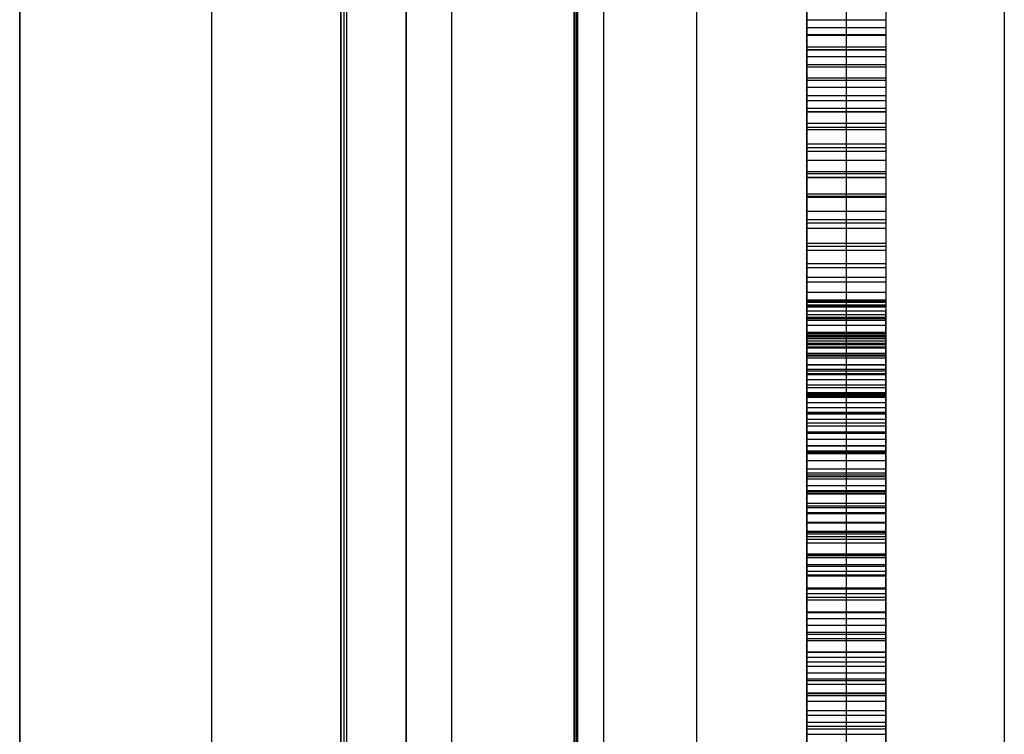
# Model space of a CAD drawing. Header units: millimetres. Extents: x -15 to 7, y 1 to 148.
# Tile 240 of 256: x 4.85 to 7.35, y 85.09 to 86.9. Entities that reach past the tile are written whole.
import ezdxf

# ---------------------------------------------------------------- set-up
doc = ezdxf.new("R2010")
doc.units = ezdxf.units.MM
doc.header["$MEASUREMENT"] = 0
doc.layers.add('Default', color=7, linetype='Continuous', true_color=0x000000)

msp = doc.modelspace()

# ---------------------------------------------------------------- linework, layer by layer
at = {"layer": 'Default', "color": 7, "true_color": 0xffffff}
for points in [[(4.8503, 61.9758), (4.8503, 108.7321)], [(4.8503, 97.6674), (4.8503, 61.9758)]]:
    msp.add_lwpolyline(points, dxfattribs=at)
at = {"layer": 'Default', "color": 254, "true_color": 0xcad1ee}
for points in [[(7.045, 107.8518), (7.045, 72.1028)], [(5.945, 72.1316), (5.945, 107.823)], [(6.5659, 8.202), (6.5659, 103.3447)], [(7.345, 103.3447), (7.345, 8.202)], [(6.2552, 10.8888), (6.2552, 101.0968)], [(6.2552, 101.0968), (6.2552, 73.1907)], [(6.2596, 101.0968), (6.2596, 10.8888)], [(6.2596, 101.0968), (6.2596, 73.1776)], [(6.2639, 10.8888), (6.2639, 101.0968)], [(6.2639, 101.0968), (6.2639, 73.1645)], [(6.3296, 101.0968), (6.3296, 10.8888)], [(6.3296, 101.0968), (6.3296, 10.8888)], [(6.3296, 101.0968), (6.3296, 10.8888)], [(5.6639, 100.3968), (5.6639, 11.5888)], [(5.6639, 73.1488), (5.6639, 100.3968)], [(5.6718, 100.3968), (5.6718, 11.5888)], [(5.6718, 100.3968), (5.6718, 73.1567)], [(5.6796, 11.5888), (5.6796, 100.3968)], [(5.6796, 73.1645), (5.6796, 100.3968)], [(5.8296, 100.3968), (5.8296, 11.5888)], [(5.8296, 11.5888), (5.8296, 100.3968)], [(5.8296, 100.3968), (5.8296, 11.5888)], [(5.8296, 100.3968), (5.8296, 11.5888)], [(6.845, 91.1051), (6.845, 77.6904)], [(6.945, 77.6904), (6.945, 91.1051)], [(7.045, 91.1051), (7.045, 77.6904)], [(5.3373, 75.6977), (5.3373, 89.2159)], [(5.8296, 89.2331), (5.8296, 75.6805)], [(6.845, 86.1631), (6.845, 88.0272)], [(6.845, 78.4858), (6.845, 87.8847)], [(6.845, 86.106), (6.845, 87.8847)], [(6.845, 78.4858), (6.845, 87.8847)], [(6.845, 86.9007), (7.045, 86.9007)], [(6.845, 86.9007), (7.045, 86.9007)], [(6.845, 86.8806), (7.045, 86.8806)], [(6.845, 86.8631), (7.045, 86.8631)], [(6.845, 86.8612), (7.045, 86.8612)], [(7.045, 86.8308), (6.845, 86.8308)], [(6.845, 86.8254), (7.045, 86.8254)], [(6.845, 86.8243), (7.045, 86.8243)], [(6.845, 86.8072), (7.045, 86.8072)], [(7.045, 86.7867), (6.845, 86.7867)], [(6.845, 86.7811), (7.045, 86.7811)], [(6.845, 86.7532), (7.045, 86.7532)], [(6.845, 86.7479), (7.045, 86.7479)], [(6.845, 86.7479), (7.045, 86.7479)], [(7.045, 86.7289), (6.845, 86.7289)], [(7.045, 86.708), (6.845, 86.708)], [(6.845, 86.6957), (7.045, 86.6957)], [(6.845, 86.6767), (7.045, 86.6767)], [(6.845, 86.6682), (7.045, 86.6682)], [(6.845, 86.6671), (7.045, 86.6671)], [(6.845, 86.6382), (7.045, 86.6382)], [(7.045, 86.6272), (6.845, 86.6272)], [(7.045, 86.6221), (6.845, 86.6221)], [(6.845, 86.5863), (7.045, 86.5863)], [(6.845, 86.5863), (7.045, 86.5863)], [(6.845, 86.577), (7.045, 86.577)], [(6.845, 86.5675), (7.045, 86.5675)], [(7.045, 86.5442), (6.845, 86.5442)], [(6.845, 86.5158), (7.045, 86.5158)], [(7.045, 86.5104), (6.845, 86.5104)], [(6.845, 86.5021), (7.045, 86.5021)], [(6.845, 86.5011), (7.045, 86.5011)], [(7.045, 86.459), (6.845, 86.459)], [(6.845, 86.4534), (7.045, 86.4534)], [(6.845, 86.4509), (7.045, 86.4509)], [(6.845, 86.4159), (7.045, 86.4159)], [(6.845, 86.4159), (7.045, 86.4159)], [(7.045, 86.3939), (6.845, 86.3939)], [(6.845, 86.386), (7.045, 86.386)], [(7.045, 86.3717), (6.845, 86.3717)], [(6.845, 86.3344), (7.045, 86.3344)], [(6.845, 86.3274), (7.045, 86.3274)], [(7.045, 86.3264), (6.845, 86.3264)], [(6.845, 86.3171), (7.045, 86.3171)], [(7.045, 86.2822), (6.845, 86.2822)], [(7.045, 86.2724), (6.845, 86.2724)], [(6.845, 86.2483), (7.045, 86.2483)], [(6.845, 86.2369), (7.045, 86.2369)], [(6.845, 86.2369), (7.045, 86.2369)], [(6.845, 86.2104), (7.045, 86.2104)], [(7.045, 86.1906), (6.845, 86.1906)], [(7.045, 86.1886), (6.845, 86.1886)], [(6.845, 86.1866), (7.045, 86.1866)], [(6.845, 86.1866), (7.045, 86.1866)], [(7.045, 86.1846), (6.845, 86.1846)], [(7.045, 86.1846), (6.845, 86.1846)], [(6.845, 86.1787), (7.045, 86.1787)], [(6.845, 86.1787), (7.045, 86.1787)], [(6.845, 86.1755), (7.045, 86.1755)], [(7.045, 86.1728), (6.845, 86.1728)], [(7.045, 86.1728), (6.845, 86.1728)], [(6.845, 86.1631), (7.045, 86.1631)], [(6.845, 86.1631), (7.045, 86.1631)], [(7.045, 86.1533), (6.845, 86.1533)], [(7.045, 86.1533), (6.845, 86.1533)], [(7.045, 86.146), (6.845, 86.146)], [(6.845, 86.1442), (7.045, 86.1442)], [(7.045, 86.1432), (6.845, 86.1432)], [(7.045, 80.2095), (7.045, 86.1632)], [(6.845, 86.1399), (7.045, 86.1399)], [(6.845, 86.1399), (7.045, 86.1399)], [(7.045, 86.1264), (6.845, 86.1264)], [(7.045, 86.1264), (6.845, 86.1264)], [(6.845, 86.1094), (7.045, 86.1094)], [(6.845, 86.1094), (7.045, 86.1094)], [(7.045, 86.1074), (6.845, 86.1074)], [(7.045, 86.1074), (6.845, 86.1074)], [(6.845, 86.1074), (7.045, 86.1074)], [(6.845, 86.1064), (7.045, 86.1064)], [(7.045, 86.1054), (6.845, 86.1054)], [(6.845, 86.1027), (7.045, 86.1027)], [(6.845, 86.1021), (7.045, 86.1021)], [(7.045, 86.0988), (6.845, 86.0988)], [(7.045, 86.0968), (6.845, 86.0968)], [(6.845, 86.0927), (7.045, 86.0927)], [(7.045, 86.0923), (6.845, 86.0923)], [(7.045, 86.0923), (6.845, 86.0923)], [(7.045, 84.0035), (7.045, 86.0947)], [(7.045, 86.0867), (6.845, 86.0867)], [(6.845, 86.0815), (7.045, 86.0815)], [(6.845, 86.0776), (7.045, 86.0776)], [(6.845, 86.0717), (7.045, 86.0717)], [(6.845, 86.0717), (7.045, 86.0717)], [(7.045, 86.0685), (6.845, 86.0685)], [(6.845, 86.0558), (7.045, 86.0558)], [(7.045, 86.0512), (6.845, 86.0512)], [(7.045, 86.0512), (6.845, 86.0512)], [(6.845, 86.0494), (7.045, 86.0494)], [(6.845, 86.0494), (7.045, 86.0494)], [(7.045, 86.0432), (6.845, 86.0432)], [(6.845, 86.0272), (7.045, 86.0272)], [(6.845, 86.0272), (7.045, 86.0272)], [(6.845, 86.0266), (7.045, 86.0266)], [(7.045, 86.0262), (6.845, 86.0262)], [(6.845, 86.0262), (7.045, 86.0262)], [(6.845, 86.0262), (7.045, 86.0262)], [(6.845, 86.0262), (7.045, 86.0262)], [(6.845, 86.0262), (7.045, 86.0262)], [(6.845, 86.0262), (7.045, 86.0262)], [(7.045, 77.6904), (7.045, 86.0262)], [(7.045, 86.0146), (6.845, 86.0146)], [(7.045, 86.0101), (6.845, 86.0101)], [(6.845, 86.0044), (7.045, 86.0044)], [(7.045, 86.0032), (6.845, 86.0032)], [(7.045, 86.0032), (6.845, 86.0032)], [(7.045, 86.001), (6.845, 86.001)], [(6.845, 85.9892), (7.045, 85.9892)], [(6.845, 85.9759), (7.045, 85.9759)], [(6.845, 85.9759), (7.045, 85.9759)], [(7.045, 85.9683), (6.845, 85.9683)], [(6.845, 85.9562), (7.045, 85.9562)], [(6.845, 85.9526), (7.045, 85.9526)], [(7.045, 85.9515), (6.845, 85.9515)], [(7.045, 85.9486), (6.845, 85.9486)], [(7.045, 85.9486), (6.845, 85.9486)], [(6.845, 85.9477), (7.045, 85.9477)], [(7.045, 85.944), (6.845, 85.944)], [(6.845, 85.9306), (7.045, 85.9306)], [(6.845, 85.9181), (7.045, 85.9181)], [(6.845, 85.9181), (7.045, 85.9181)], [(7.045, 85.9171), (6.845, 85.9171)], [(6.845, 85.9062), (7.045, 85.9062)], [(7.045, 85.9031), (6.845, 85.9031)], [(6.845, 85.9024), (7.045, 85.9024)], [(7.045, 85.8878), (6.845, 85.8878)], [(7.045, 85.8876), (6.845, 85.8876)], [(7.045, 85.8876), (6.845, 85.8876)], [(7.045, 85.8783), (6.845, 85.8783)], [(6.845, 85.8717), (7.045, 85.8717)], [(7.045, 85.8557), (6.845, 85.8557)], [(6.845, 85.854), (7.045, 85.854)], [(6.845, 85.854), (7.045, 85.854)], [(6.845, 85.8536), (7.045, 85.8536)], [(6.845, 85.8536), (7.045, 85.8536)], [(6.845, 85.8383), (7.045, 85.8383)], [(7.045, 85.8209), (6.845, 85.8209)], [(7.045, 85.8204), (6.845, 85.8204)], [(7.045, 85.8204), (6.845, 85.8204)], [(6.845, 85.8088), (7.045, 85.8088)], [(6.845, 85.8064), (7.045, 85.8064)], [(7.045, 85.8031), (6.845, 85.8031)], [(6.845, 85.802), (7.045, 85.802)], [(6.845, 85.7838), (7.045, 85.7838)], [(6.845, 85.7838), (7.045, 85.7838)], [(7.045, 85.7831), (6.845, 85.7831)], [(6.845, 85.7628), (7.045, 85.7628)], [(6.845, 85.7526), (7.045, 85.7526)], [(7.045, 85.7516), (6.845, 85.7516)], [(7.045, 85.7472), (6.845, 85.7472)], [(7.045, 85.7472), (6.845, 85.7472)], [(7.045, 85.7425), (6.845, 85.7425)], [(7.045, 85.7369), (6.845, 85.7369)], [(6.845, 85.7206), (7.045, 85.7206)], [(6.845, 85.7077), (7.045, 85.7077)], [(6.845, 85.7077), (7.045, 85.7077)], [(6.845, 85.7065), (7.045, 85.7065)], [(7.045, 85.7011), (6.845, 85.7011)], [(7.045, 85.6987), (6.845, 85.6987)], [(7.045, 85.6753), (6.845, 85.6753)], [(7.045, 85.6682), (6.845, 85.6682)], [(7.045, 85.6682), (6.845, 85.6682)], [(6.845, 85.665), (7.045, 85.665)], [(7.045, 85.6518), (6.845, 85.6518)], [(6.845, 85.6496), (7.045, 85.6496)], [(6.845, 85.6496), (7.045, 85.6496)], [(7.045, 85.6267), (6.845, 85.6267)], [(6.845, 85.6259), (7.045, 85.6259)], [(7.045, 85.6259), (6.845, 85.6259)], [(6.845, 85.6052), (7.045, 85.6052)], [(7.045, 85.6016), (6.845, 85.6016)], [(7.045, 85.5971), (6.845, 85.5971)], [(7.045, 85.5906), (6.845, 85.5906)], [(7.045, 85.5836), (6.845, 85.5836)], [(7.045, 85.5836), (6.845, 85.5836)], [(7.045, 85.5748), (6.845, 85.5748)], [(6.845, 85.548), (7.045, 85.548)], [(6.845, 85.5446), (7.045, 85.5446)], [(7.045, 85.5435), (6.845, 85.5435)], [(6.845, 85.5386), (7.045, 85.5386)], [(7.045, 85.5386), (6.845, 85.5386)], [(7.045, 85.5195), (6.845, 85.5195)], [(6.845, 85.5161), (7.045, 85.5161)], [(6.845, 85.5038), (7.045, 85.5038)], [(7.045, 85.4935), (6.845, 85.4935)], [(7.045, 85.4935), (6.845, 85.4935)], [(7.045, 85.491), (6.845, 85.491)], [(7.045, 85.491), (6.845, 85.491)], [(7.045, 85.4607), (6.845, 85.4607)], [(7.045, 85.458), (6.845, 85.458)], [(7.045, 85.4459), (6.845, 85.4459)], [(7.045, 85.4459), (6.845, 85.4459)], [(6.845, 85.4375), (7.045, 85.4375)], [(6.845, 85.4375), (7.045, 85.4375)], [(7.045, 85.4304), (6.845, 85.4304)], [(6.845, 85.4011), (7.045, 85.4011)], [(6.845, 85.3998), (7.045, 85.3998)], [(7.045, 85.3983), (6.845, 85.3983)], [(7.045, 85.3983), (6.845, 85.3983)], [(7.045, 85.3982), (6.845, 85.3982)], [(7.045, 85.383), (6.845, 85.383)], [(7.045, 85.3661), (6.845, 85.3661)], [(7.045, 85.3483), (6.845, 85.3483)], [(7.045, 85.3483), (6.845, 85.3483)], [(7.045, 85.3429), (6.845, 85.3429)], [(7.045, 85.332), (6.845, 85.332)], [(6.845, 85.3284), (7.045, 85.3284)], [(7.045, 85.3274), (6.845, 85.3274)], [(6.845, 85.2984), (7.045, 85.2984)], [(7.045, 85.2982), (6.845, 85.2982)], [(7.045, 85.2982), (6.845, 85.2982)], [(7.045, 85.298), (6.845, 85.298)], [(6.845, 85.286), (7.045, 85.286)], [(7.045, 85.2729), (6.845, 85.2729)], [(7.045, 85.262), (6.845, 85.262)], [(7.045, 85.2457), (6.845, 85.2457)], [(7.045, 85.2457), (6.845, 85.2457)], [(7.045, 85.2304), (6.845, 85.2304)], [(7.045, 85.226), (6.845, 85.226)], [(6.845, 85.2174), (7.045, 85.2174)], [(6.845, 85.2174), (7.045, 85.2174)], [(7.045, 85.1944), (6.845, 85.1944)], [(7.045, 85.1932), (6.845, 85.1932)], [(7.045, 85.1932), (6.845, 85.1932)], [(7.045, 85.188), (6.845, 85.188)], [(6.845, 85.1747), (7.045, 85.1747)], [(7.045, 85.1501), (6.845, 85.1501)], [(7.045, 85.1384), (6.845, 85.1384)], [(7.045, 85.1384), (6.845, 85.1384)], [(7.045, 85.1204), (6.845, 85.1204)], [(7.045, 85.1101), (6.845, 85.1101)], [(7.045, 85.1034), (6.845, 85.1034)], [(7.045, 85.1034), (6.845, 85.1034)], [(6.845, 85.0904), (7.045, 85.0904)]]:
    msp.add_lwpolyline(points, dxfattribs=at)
at = {"layer": 'Default', "color": 254, "true_color": 0xcad1ee, "extrusion": (1, -2.00948e-16, -7.95227e-16)}
msp.add_lwpolyline([(66.5328, -28.1469), (71.318, -28.8683), (76.0869, -29.7242), (80.8336, -30.7138), (85.5527, -31.8362), (90.2385, -33.0903), (94.8856, -34.4745), (99.4885, -35.9868), (104.042, -37.6253)], dxfattribs=at)
at = {"layer": 'Default', "color": 254, "true_color": 0xcad1ee, "extrusion": (1, -2.57601e-16, -2.0512e-15)}
msp.add_lwpolyline([(66.4919, -28.3937), (71.2722, -29.1142), (76.0362, -29.969), (80.7781, -30.9575), (85.4924, -32.0789), (90.1734, -33.3317), (94.8156, -34.7145), (99.4138, -36.2255), (103.9626, -37.8625)], dxfattribs=at)
at = {"layer": 'Default', "color": 254, "true_color": 0xcad1ee, "extrusion": (1, -4.77144e-17, -1.06334e-18)}
msp.add_lwpolyline([(103.8985, -38.054), (99.2286, -36.3752), (94.5436, -34.841), (89.8499, -33.4502), (85.1537, -32.2017), (80.4607, -31.0937), (75.7769, -30.1244), (71.1078, -29.2916), (66.4588, -28.5928)], dxfattribs=at)
at = {"layer": 'Default', "color": 254, "true_color": 0xcad1ee, "extrusion": (1, 2.56015e-15, 9.0974e-15)}
msp.add_lwpolyline([(103.8345, -38.2455), (99.2933, -36.6109), (94.7028, -35.1021), (90.0682, -33.7214), (85.3949, -32.4705), (80.6885, -31.351), (75.9543, -30.3642), (71.1982, -29.511), (66.4256, -28.7919)], dxfattribs=at)
at = {"layer": 'Default', "color": 254, "true_color": 0xcad1ee, "extrusion": (1, 3.9437e-16, 1.49333e-15)}
msp.add_lwpolyline([(94.2588, -34.2795), (90.7835, -33.2454), (87.3062, -32.2891), (83.8294, -31.4101), (80.3554, -30.6078), (76.8865, -29.8812), (73.425, -29.2295), (69.973, -28.6518), (66.5328, -28.1469)], dxfattribs=at)
at = {"layer": 'Default', "color": 254, "true_color": 0xcad1ee, "extrusion": (1, 0, 0)}
for points in [[(87.8847, -82.1869), (78.4858, -80.9974)], [(78.4858, -78.2222), (87.8847, -79.4117)], [(78.4858, -68.6995), (87.8847, -69.889)], [(86.0262, -60.8124), (87.8847, -61.0479)], [(87.8847, -68.9565), (86.0262, -68.721)], [(78.4858, -80.9974), (87.8847, -82.1869)], [(87.8847, -79.4117), (78.4858, -78.2222)], [(87.8847, -69.889), (78.4858, -68.6995)], [(87.8847, -61.0479), (86.0262, -60.8124)], [(86.0262, -68.721), (87.8847, -68.9565)], [(87.8847, -82.1869), (78.4858, -80.9974)], [(78.4858, -78.2222), (87.8847, -79.4117)], [(78.4858, -68.6995), (87.8847, -69.889)], [(86.0262, -60.8124), (87.8847, -61.0479)], [(87.8847, -68.9565), (86.0262, -68.721)], [(86.9007, -84.4482), (87.0446, -84.6459)], [(86.9007, -84.4482), (87.0446, -84.6459)], [(86.9752, -77.511), (86.8806, -77.5865)], [(86.9738, -91.8266), (86.9007, -91.9058)], [(86.8806, -77.5865), (86.9752, -77.511)], [(86.9752, -77.511), (86.8806, -77.5865)], [(86.9738, -91.8266), (86.9007, -91.9058)], [(86.8612, -56.6147), (86.9623, -56.779)], [(86.8612, -56.6147), (86.9623, -56.779)], [(86.8612, -56.6147), (86.9623, -56.779)], [(86.7479, -84.2594), (86.9007, -84.4482)], [(86.9007, -91.9058), (86.8254, -91.9822)], [(86.7479, -84.2594), (86.9007, -84.4482)], [(86.9007, -91.9058), (86.8254, -91.9822)], [(86.7479, -84.2594), (86.9007, -84.4482)], [(86.9007, -91.9058), (86.8254, -91.9822)], [(86.8806, -77.5865), (86.7811, -77.6548)], [(86.7811, -77.6548), (86.8806, -77.5865)], [(86.8806, -77.5865), (86.7811, -77.6548)], [(86.7532, -56.4495), (86.8612, -56.6147)], [(86.7532, -56.4495), (86.8612, -56.6147)], [(86.7532, -56.4495), (86.8612, -56.6147)], [(86.8254, -91.9822), (86.7479, -92.0558)], [(86.7479, -92.0558), (86.8254, -91.9822)], [(86.8254, -91.9822), (86.7479, -92.0558)], [(86.7811, -77.6548), (86.6767, -77.7158)], [(86.6767, -77.7158), (86.7811, -77.6548)], [(86.7811, -77.6548), (86.6767, -77.7158)], [(86.6382, -56.2835), (86.7532, -56.4495)], [(86.5863, -84.0796), (86.7479, -84.2594)], [(86.7479, -92.0558), (86.6682, -92.1266)], [(86.6382, -56.2835), (86.7532, -56.4495)], [(86.5863, -84.0796), (86.7479, -84.2594)], [(86.6682, -92.1266), (86.7479, -92.0558)], [(86.6382, -56.2835), (86.7532, -56.4495)], [(86.5863, -84.0796), (86.7479, -84.2594)], [(86.7479, -92.0558), (86.6682, -92.1266)], [(86.6767, -77.7158), (86.5675, -77.7692)], [(86.6682, -92.1266), (86.5863, -92.1946)], [(86.5675, -77.7692), (86.6767, -77.7158)], [(86.5863, -92.1946), (86.6682, -92.1266)], [(86.6767, -77.7158), (86.5675, -77.7692)], [(86.6682, -92.1266), (86.5863, -92.1946)], [(86.5158, -56.1171), (86.6382, -56.2835)], [(86.5158, -56.1171), (86.6382, -56.2835)], [(86.5158, -56.1171), (86.6382, -56.2835)], [(86.4159, -83.9087), (86.5863, -84.0796)], [(86.5863, -92.1946), (86.5021, -92.2598)], [(86.5675, -77.7692), (86.4534, -77.815)], [(86.4159, -83.9087), (86.5863, -84.0796)], [(86.5021, -92.2598), (86.5863, -92.1946)], [(86.4534, -77.815), (86.5675, -77.7692)], [(86.4159, -83.9087), (86.5863, -84.0796)], [(86.5863, -92.1946), (86.5021, -92.2598)], [(86.5675, -77.7692), (86.4534, -77.815)], [(86.386, -55.9503), (86.5158, -56.1171)], [(86.386, -55.9503), (86.5158, -56.1171)], [(86.386, -55.9503), (86.5158, -56.1171)], [(86.5021, -92.2598), (86.4159, -92.3223)], [(86.4159, -92.3223), (86.5021, -92.2598)], [(86.5021, -92.2598), (86.4159, -92.3223)], [(86.4534, -77.815), (86.3344, -77.8527)], [(86.3344, -77.8527), (86.4534, -77.815)], [(86.4534, -77.815), (86.3344, -77.8527)], [(86.2369, -83.7469), (86.4159, -83.9087)], [(86.4159, -92.3223), (86.3274, -92.3819)], [(86.4159, -83.9087), (86.2369, -83.7469)], [(86.3274, -92.3819), (86.4159, -92.3223)], [(86.2369, -83.7469), (86.4159, -83.9087)], [(86.4159, -92.3223), (86.3274, -92.3819)], [(86.2483, -55.7836), (86.386, -55.9503)], [(86.2483, -55.7836), (86.386, -55.9503)], [(86.2483, -55.7836), (86.386, -55.9503)], [(86.3344, -77.8527), (86.2104, -77.8823)], [(86.3274, -92.3819), (86.2369, -92.4387)], [(86.2104, -77.8823), (86.3344, -77.8527)], [(86.2369, -92.4387), (86.3274, -92.3819)], [(86.3344, -77.8527), (86.2104, -77.8823)], [(86.3274, -92.3819), (86.2369, -92.4387)], [(86.1027, -55.617), (86.2483, -55.7836)], [(86.1027, -55.617), (86.2483, -55.7836)], [(86.1027, -55.617), (86.2483, -55.7836)], [(86.0494, -83.5941), (86.2369, -83.7469)], [(86.2369, -92.4387), (86.1442, -92.4927)], [(86.2369, -83.7469), (86.0494, -83.5941)], [(86.1442, -92.4927), (86.2369, -92.4387)], [(86.0494, -83.5941), (86.2369, -83.7469)], [(86.2369, -92.4387), (86.1442, -92.4927)], [(86.2104, -77.8823), (86.0815, -77.9035)], [(86.0815, -77.9035), (86.2104, -77.8823)], [(86.2104, -77.8823), (86.0815, -77.9035)], [(86.1846, -87.9305), (86.1886, -88.0861)], [(86.1886, -88.0861), (86.1846, -88.2408)], [(86.1728, -87.7798), (86.1846, -87.9305)], [(86.1846, -88.2408), (86.1728, -88.3886)], [(86.1533, -87.6339), (86.1728, -87.7798)], [(86.1728, -88.3886), (86.1533, -88.5296)], [(86.1886, -88.0861), (86.1846, -87.9305)], [(86.1846, -88.2408), (86.1886, -88.0861)], [(86.1846, -87.9305), (86.1728, -87.7798)], [(86.1728, -88.3886), (86.1846, -88.2408)], [(86.1728, -87.7798), (86.1533, -87.6339)], [(86.1533, -88.5296), (86.1728, -88.3886)], [(86.1846, -87.9305), (86.1886, -88.0861)], [(86.1886, -88.0861), (86.1846, -88.2408)], [(86.1728, -87.7798), (86.1846, -87.9305)], [(86.1846, -88.2408), (86.1728, -88.3886)], [(86.1533, -87.6339), (86.1728, -87.7798)], [(86.1728, -88.3886), (86.1533, -88.5296)], [(86.1264, -87.4929), (86.1533, -87.6339)], [(86.1533, -88.5296), (86.1264, -88.6639)], [(86.1442, -92.4927), (86.0494, -92.544)], [(86.1533, -87.6339), (86.1264, -87.4929)], [(86.1264, -88.6639), (86.1533, -88.5296)], [(86.0494, -92.544), (86.1442, -92.4927)], [(86.1264, -87.4929), (86.1533, -87.6339)], [(86.1533, -88.5296), (86.1264, -88.6639)], [(86.1442, -92.4927), (86.0494, -92.544)], [(86.0923, -87.3566), (86.1264, -87.4929)], [(86.1264, -88.6639), (86.0923, -88.7916)], [(86.1264, -87.4929), (86.0923, -87.3566)], [(86.0923, -88.7916), (86.1264, -88.6639)], [(86.0923, -87.3566), (86.1264, -87.4929)], [(86.1264, -88.6639), (86.0923, -88.7916)], [(86.1074, -72.4407), (86.1074, -73.1704)], [(83.9803, -72.1708), (86.1074, -72.4407)], [(86.1074, -73.1704), (86.1054, -73.3677)], [(86.1054, -73.3677), (86.0988, -73.561)], [(85.9062, -55.384), (86.1027, -55.617)], [(86.0988, -73.561), (86.0867, -73.7489)], [(86.0512, -87.2251), (86.0923, -87.3566)], [(86.0923, -88.7916), (86.0512, -88.9127)], [(83.9803, -72.1708), (86.1074, -72.4407)], [(86.1074, -73.1704), (86.1074, -72.4407)], [(86.1054, -73.3677), (86.1074, -73.1704)], [(86.0988, -73.561), (86.1054, -73.3677)], [(85.9062, -55.384), (86.1027, -55.617)], [(86.0867, -73.7489), (86.0988, -73.561)], [(86.0923, -87.3566), (86.0512, -87.2251)], [(86.0512, -88.9127), (86.0923, -88.7916)], [(83.9803, -72.1708), (86.1074, -72.4407)], [(86.1074, -72.4407), (86.1074, -73.1704)], [(86.1074, -73.1704), (86.1054, -73.3677)], [(86.1054, -73.3677), (86.0988, -73.561)], [(85.9062, -55.384), (86.1027, -55.617)], [(86.0988, -73.561), (86.0867, -73.7489)], [(86.0512, -87.2251), (86.0923, -87.3566)], [(86.0923, -88.7916), (86.0512, -88.9127)], [(86.0867, -73.7489), (86.0685, -73.93)], [(86.0815, -77.9035), (85.9477, -77.9161)], [(86.0685, -73.93), (86.0432, -74.103)], [(86.0685, -73.93), (86.0867, -73.7489)], [(85.9477, -77.9161), (86.0815, -77.9035)], [(86.0432, -74.103), (86.0685, -73.93)], [(86.0867, -73.7489), (86.0685, -73.93)], [(86.0815, -77.9035), (85.9477, -77.9161)], [(86.0685, -73.93), (86.0432, -74.103)], [(86.0032, -87.0983), (86.0512, -87.2251)], [(86.0512, -88.9127), (86.0032, -89.0274)], [(85.8536, -83.4505), (86.0494, -83.5941)], [(86.0494, -92.544), (85.9526, -92.5924)], [(86.0432, -74.103), (86.0101, -74.2664)], [(86.0512, -87.2251), (86.0032, -87.0983)], [(86.0032, -89.0274), (86.0512, -88.9127)], [(86.0494, -83.5941), (85.8536, -83.4505)], [(85.9526, -92.5924), (86.0494, -92.544)], [(86.0101, -74.2664), (86.0432, -74.103)], [(86.0032, -87.0983), (86.0512, -87.2251)], [(86.0512, -88.9127), (86.0032, -89.0274)], [(85.8536, -83.4505), (86.0494, -83.5941)], [(86.0494, -92.544), (85.9526, -92.5924)], [(86.0432, -74.103), (86.0101, -74.2664)], [(86.0262, -66.1547), (78.4858, -65.1998)], [(78.4858, -62.4247), (86.0262, -63.3787)], [(86.0262, -63.3787), (86.0262, -60.8124)], [(86.0262, -68.721), (86.0262, -66.1547)], [(78.4858, -65.1998), (86.0262, -66.1547)], [(86.0262, -63.3787), (78.4858, -62.4247)], [(86.0262, -63.3787), (86.0262, -60.8124)], [(86.0262, -68.721), (86.0262, -66.1547)], [(86.0262, -68.721), (86.0262, -66.1547)], [(86.0262, -63.3787), (86.0262, -60.8124)], [(86.0262, -66.1547), (78.4858, -65.1998)], [(78.4858, -62.4247), (86.0262, -63.3787)], [(86.0101, -74.2664), (85.9683, -74.4188)], [(85.9486, -86.9762), (86.0032, -87.0983)], [(86.0032, -89.0274), (85.9486, -89.1357)], [(85.9683, -74.4188), (86.0101, -74.2664)], [(86.0032, -87.0983), (85.9486, -86.9762)], [(85.9486, -89.1357), (86.0032, -89.0274)], [(86.0101, -74.2664), (85.9683, -74.4188)], [(85.9486, -86.9762), (86.0032, -87.0983)], [(86.0032, -89.0274), (85.9486, -89.1357)], [(85.9683, -74.4188), (85.944, -74.4905)], [(85.944, -74.4905), (85.9683, -74.4188)], [(85.9683, -74.4188), (85.944, -74.4905)], [(85.9526, -92.5924), (85.8536, -92.638)], [(85.8876, -86.8587), (85.9486, -86.9762)], [(85.9486, -89.1357), (85.8876, -89.2378)], [(85.9477, -77.9161), (85.8088, -77.9198)], [(85.944, -74.4905), (85.9171, -74.5589)], [(85.8536, -92.638), (85.9526, -92.5924)], [(85.9486, -86.9762), (85.8876, -86.8587)], [(85.8876, -89.2378), (85.9486, -89.1357)], [(85.8088, -77.9198), (85.9477, -77.9161)], [(85.9171, -74.5589), (85.944, -74.4905)], [(85.9526, -92.5924), (85.8536, -92.638)], [(85.8876, -86.8587), (85.9486, -86.9762)], [(85.9486, -89.1357), (85.8876, -89.2378)], [(85.9477, -77.9161), (85.8088, -77.9198)], [(85.944, -74.4905), (85.9171, -74.5589)], [(85.9171, -74.5589), (85.8878, -74.6239)], [(85.8878, -74.6239), (85.9171, -74.5589)], [(85.9171, -74.5589), (85.8878, -74.6239)], [(85.7065, -55.158), (85.9062, -55.384)], [(85.7065, -55.158), (85.9062, -55.384)], [(85.7065, -55.158), (85.9062, -55.384)], [(85.8878, -74.6239), (85.8557, -74.6853)], [(85.8204, -86.7458), (85.8876, -86.8587)], [(85.8876, -89.2378), (85.8204, -89.3337)], [(85.8557, -74.6853), (85.8878, -74.6239)], [(85.8876, -86.8587), (85.8204, -86.7458)], [(85.8204, -89.3337), (85.8876, -89.2378)], [(85.8878, -74.6239), (85.8557, -74.6853)], [(85.8204, -86.7458), (85.8876, -86.8587)], [(85.8876, -89.2378), (85.8204, -89.3337)], [(85.8557, -74.6853), (85.8209, -74.7429)], [(85.6496, -83.3159), (85.8536, -83.4505)], [(85.8536, -92.638), (85.7526, -92.6808)], [(85.8209, -74.7429), (85.8557, -74.6853)], [(85.8536, -83.4505), (85.6496, -83.3159)], [(85.7526, -92.6808), (85.8536, -92.638)], [(85.8557, -74.6853), (85.8209, -74.7429)], [(85.6496, -83.3159), (85.8536, -83.4505)], [(85.8536, -92.638), (85.7526, -92.6808)], [(85.8209, -74.7429), (85.7831, -74.7966)], [(85.7472, -86.6375), (85.8204, -86.7458)], [(85.8204, -89.3337), (85.7472, -89.4235)], [(85.7831, -74.7966), (85.8209, -74.7429)], [(85.8204, -86.7458), (85.7472, -86.6375)], [(85.7472, -89.4235), (85.8204, -89.3337)], [(85.8209, -74.7429), (85.7831, -74.7966)], [(85.7472, -86.6375), (85.8204, -86.7458)], [(85.8204, -89.3337), (85.7472, -89.4235)], [(85.8088, -77.9198), (85.665, -77.9145)], [(85.665, -77.9145), (85.8088, -77.9198)], [(85.8088, -77.9198), (85.665, -77.9145)], [(85.7831, -74.7966), (85.7425, -74.8461)], [(85.7425, -74.8461), (85.7831, -74.7966)], [(85.7831, -74.7966), (85.7425, -74.8461)], [(85.7526, -92.6808), (85.6496, -92.7208)], [(85.6682, -86.5337), (85.7472, -86.6375)], [(85.7472, -89.4235), (85.6682, -89.5074)], [(85.7425, -74.8461), (85.6987, -74.8913)], [(85.6496, -92.7208), (85.7526, -92.6808)], [(85.7472, -86.6375), (85.6682, -86.5337)], [(85.6682, -89.5074), (85.7472, -89.4235)], [(85.6987, -74.8913), (85.7425, -74.8461)], [(85.7526, -92.6808), (85.6496, -92.7208)], [(85.6682, -86.5337), (85.7472, -86.6375)], [(85.7472, -89.4235), (85.6682, -89.5074)], [(85.7425, -74.8461), (85.6987, -74.8913)], [(85.5038, -54.9386), (85.7065, -55.158)], [(85.6987, -74.8913), (85.6518, -74.9321)], [(85.5038, -54.9386), (85.7065, -55.158)], [(85.6987, -74.8913), (85.6518, -74.9321)], [(85.5038, -54.9386), (85.7065, -55.158)], [(85.6987, -74.8913), (85.6518, -74.9321)], [(85.5836, -86.4343), (85.6682, -86.5337)], [(85.6682, -89.5074), (85.5836, -89.5853)], [(85.6682, -86.5337), (85.5836, -86.4343)], [(85.6682, -89.5074), (85.5836, -89.5853)], [(85.5836, -86.4343), (85.6682, -86.5337)], [(85.6682, -89.5074), (85.5836, -89.5853)], [(85.665, -77.9145), (85.5161, -77.8999)], [(85.6518, -74.9321), (85.6016, -74.9682)], [(85.4375, -83.1906), (85.6496, -83.3159)], [(85.6496, -92.7208), (85.5446, -92.758)], [(85.5161, -77.8999), (85.665, -77.9145)], [(85.6518, -74.9321), (85.6016, -74.9682)], [(85.6496, -83.3159), (85.4375, -83.1906)], [(85.5446, -92.758), (85.6496, -92.7208)], [(85.665, -77.9145), (85.5161, -77.8999)], [(85.6518, -74.9321), (85.6016, -74.9682)], [(85.4375, -83.1906), (85.6496, -83.3159)], [(85.6496, -92.7208), (85.5446, -92.758)], [(85.6016, -74.9682), (85.548, -74.9995)], [(85.6016, -74.9682), (85.548, -74.9995)], [(85.6016, -74.9682), (85.548, -74.9995)], [(85.4935, -86.3395), (85.5836, -86.4343)], [(85.5836, -89.5853), (85.4935, -89.6574)], [(85.5836, -86.4343), (85.4935, -86.3395)], [(85.5836, -89.5853), (85.4935, -89.6574)], [(85.4935, -86.3395), (85.5836, -86.4343)], [(85.5836, -89.5853), (85.4935, -89.6574)], [(85.548, -74.9995), (85.491, -75.0257)], [(85.5446, -92.758), (85.4375, -92.7923)], [(85.548, -74.9995), (85.491, -75.0257)], [(85.4375, -92.7923), (85.5446, -92.758)], [(85.548, -74.9995), (85.491, -75.0257)], [(85.5446, -92.758), (85.4375, -92.7923)], [(85.5161, -77.8999), (85.3998, -77.8833)], [(85.2984, -54.7252), (85.5038, -54.9386)], [(85.3983, -86.249), (85.4935, -86.3395)], [(85.4935, -89.6574), (85.3983, -89.7238)], [(85.3998, -77.8833), (85.5161, -77.8999)], [(85.2984, -54.7252), (85.5038, -54.9386)], [(85.3983, -86.249), (85.4935, -86.3395)], [(85.4935, -89.6574), (85.3983, -89.7238)], [(85.5161, -77.8999), (85.3998, -77.8833)], [(85.2984, -54.7252), (85.5038, -54.9386)], [(85.3983, -86.249), (85.4935, -86.3395)], [(85.4935, -89.6574), (85.3983, -89.7238)], [(85.491, -75.0257), (85.4304, -75.0469)], [(85.491, -75.0257), (85.4304, -75.0469)], [(85.491, -75.0257), (85.4304, -75.0469)], [(85.2174, -83.0745), (85.4375, -83.1906)], [(85.4375, -92.7923), (85.3284, -92.8239)], [(85.4304, -75.0469), (85.3661, -75.0626)], [(85.4375, -83.1906), (85.2174, -83.0745)], [(85.3284, -92.8239), (85.4375, -92.7923)], [(85.4304, -75.0469), (85.3661, -75.0626)], [(85.2174, -83.0745), (85.4375, -83.1906)], [(85.4375, -92.7923), (85.3284, -92.8239)], [(85.4304, -75.0469), (85.3661, -75.0626)], [(85.3998, -77.8833), (85.286, -77.8632)], [(85.2982, -86.1629), (85.3983, -86.249)], [(85.3983, -89.7238), (85.2982, -89.7845)], [(85.286, -77.8632), (85.3998, -77.8833)], [(85.2982, -86.1629), (85.3983, -86.249)], [(85.3983, -89.7238), (85.2982, -89.7845)], [(85.3998, -77.8833), (85.286, -77.8632)], [(85.2982, -86.1629), (85.3983, -86.249)], [(85.3983, -89.7238), (85.2982, -89.7845)], [(85.3661, -75.0626), (85.298, -75.0729)], [(85.3661, -75.0626), (85.298, -75.0729)], [(85.3661, -75.0626), (85.298, -75.0729)], [(85.3284, -92.8239), (85.2174, -92.8527)], [(85.2174, -92.8527), (85.3284, -92.8239)], [(85.3284, -92.8239), (85.2174, -92.8527)], [(85.0904, -54.5175), (85.2984, -54.7252)], [(85.1932, -86.0811), (85.2982, -86.1629)], [(85.2982, -89.7845), (85.1932, -89.8397)], [(85.298, -75.0729), (85.226, -75.0775)], [(85.2984, -54.7252), (85.0904, -54.5175)], [(85.1932, -86.0811), (85.2982, -86.1629)], [(85.2982, -89.7845), (85.1932, -89.8397)], [(85.298, -75.0729), (85.226, -75.0775)], [(85.0904, -54.5175), (85.2984, -54.7252)], [(85.1932, -86.0811), (85.2982, -86.1629)], [(85.2982, -89.7845), (85.1932, -89.8397)], [(85.298, -75.0729), (85.226, -75.0775)], [(85.286, -77.8632), (85.1747, -77.8395)], [(85.1747, -77.8395), (85.286, -77.8632)], [(85.286, -77.8632), (85.1747, -77.8395)], [(85.226, -75.0775), (85.1501, -75.0762)], [(85.226, -75.0775), (85.1501, -75.0762)], [(85.226, -75.0775), (85.1501, -75.0762)], [(84.9894, -82.9677), (85.2174, -83.0745)], [(85.2174, -92.8527), (84.9894, -92.9017)], [(85.0837, -86.0037), (85.1932, -86.0811)], [(85.1932, -89.8397), (85.0837, -89.8894)], [(85.2174, -83.0745), (84.9894, -82.9677)], [(84.9894, -92.9017), (85.2174, -92.8527)], [(85.0837, -86.0037), (85.1932, -86.0811)], [(85.1932, -89.8397), (85.0837, -89.8894)], [(84.9894, -82.9677), (85.2174, -83.0745)], [(85.2174, -92.8527), (84.9894, -92.9017)], [(85.0837, -86.0037), (85.1932, -86.0811)], [(85.1932, -89.8397), (85.0837, -89.8894)], [(85.1747, -77.8395), (85.066, -77.8123)], [(85.066, -77.8123), (85.1747, -77.8395)], [(85.1747, -77.8395), (85.066, -77.8123)], [(85.1501, -75.0762), (85.07, -75.0689)], [(85.1501, -75.0762), (85.07, -75.0689)], [(85.1501, -75.0762), (85.07, -75.0689)], [(84.8802, -54.3149), (85.0904, -54.5175)], [(84.8802, -54.3149), (85.0904, -54.5175)]]:
    msp.add_lwpolyline(points, dxfattribs=at)
at = {"layer": 'Default', "color": 254, "true_color": 0xcad1ee, "extrusion": (0, 1, 0)}
msp.add_lwpolyline([(-5.6796, -18.7), (-5.6639, -18.1)], dxfattribs=at)

doc.saveas('drawing.dxf')
